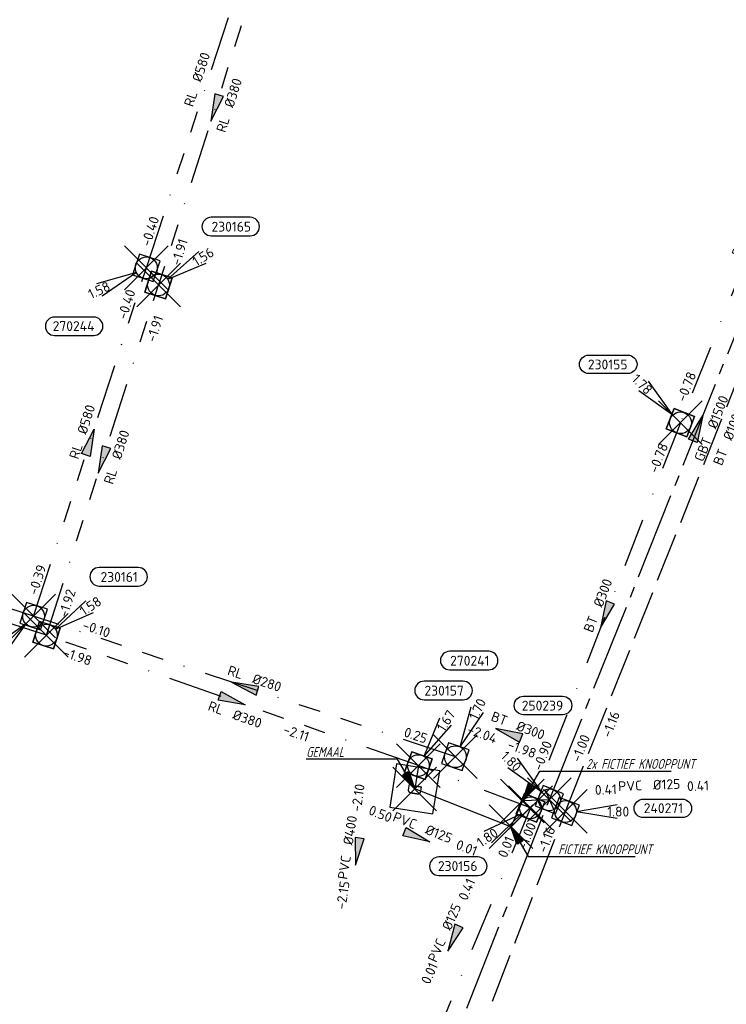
# Model space of a CAD drawing. Header units: metres. Extents: x 153343 to 157271, y 461673 to 467005.
# Tile 31 of 191: x 153467 to 153564, y 464058 to 464193. Entities that reach past the tile are written whole.
import ezdxf
from ezdxf.enums import TextEntityAlignment as Align
from ezdxf.lldxf.tags import DXFTag

# ---------------------------------------------------------------- set-up
doc = ezdxf.new("R2010")
doc.units = ezdxf.units.M
doc.header["$LTSCALE"] = 0.75
doc.header["$PDMODE"] = 3
doc.header["$PDSIZE"] = 3
for name, pattern in [('RI-GWA_BETON', [22, 16, -2, 2, -2]), ('RI-HWA_BETON', [11.4, 9, -2.4]), ('RI-RELINEN', [38, 10, -4, 0, -4, 4, -4, 4, -4, 0, -4]), ('RI-VWA_BETON', [19, 9, -5, 0, -5]), ('RI-VWA_PVC', [11, 5, -3, 0, -3])]:
    doc.linetypes.add(name, pattern=pattern)
doc.layers.get('0').update_dxf_attribs({"lineweight": 25})
doc.layers.get('defpoints').update_dxf_attribs({"lineweight": 25})
for name, color, linetype in [('B-OI-RI-AANPIJLING', 1, 'Continuous'), ('B-OI-RI-GWA_RIOOLPUT_INSPECTIEPUT-S @ 0.75', 11, 'Continuous'), ('B-OI-RI-GWA_TRANSPORTLEIDING_GEWAPEND BETON_1500-G', 11, 'RI-GWA_BETON'), ('B-OI-RI-HWA_PUTNUMMER-S @ 0.75', 151, 'Continuous'), ('B-OI-RI-HWA_TRANSPORTLEIDING_B+RELINED_280-G', 151, 'RI-RELINEN'), ('B-OI-RI-HWA_TRANSPORTLEIDING_B+RELINED_580-G', 151, 'RI-RELINEN'), ('B-OI-RI-HWA_TRANSPORTLEIDING_BETON_1000-G', 151, 'RI-HWA_BETON'), ('B-OI-RI-PERSLEIDING_TRANSPORTLEIDING_PVC_125-G', 210, 'RI-PERS'), ('B-OI-RI-VWA_PUTNUMMER-S @ 0.75', 33, 'Continuous'), ('B-OI-RI-VWA_TRANSPORTLEIDING_B+RELINED_280-G', 33, 'RI-RELINEN'), ('B-OI-RI-VWA_TRANSPORTLEIDING_B+RELINED_380-G', 33, 'RI-RELINEN'), ('B-OI-RI-VWA_TRANSPORTLEIDING_BETON_300-G', 33, 'RI-VWA_BETON'), ('B-OI-RI-VWA_TRANSPORTLEIDING_PVC_400-G', 33, 'RI-VWA_PVC'), ('fictief knooppunt', 7, 'Continuous'), ('gemaal', 7, 'Continuous')]:
    doc.layers.add(name, color=color, linetype=linetype)
for name, color, linetype, lineweight in [('B-OI-RI-GWA_PUTNUMMER-S @ 0.75', 11, 'Continuous', 25), ('B-OI-RI-GWA_STROOMRICHTING-S @ 0.75', 11, 'Continuous', 25), ('B-OI-RI-HWA_RIOOLPUT_INSPECTIEPUT-S', 151, 'Continuous', 25), ('B-OI-RI-HWA_STROOMRICHTING-S @ 0.75', 151, 'Continuous', 25), ('B-OI-RI-PERSLEIDING_GEMAAL-S @ 0.75', 210, 'Continuous', 25), ('B-OI-RI-VWA_RIOOLPUT_INSPECTIEPUT_BETON-S', 33, 'Continuous', 25), ('B-OI-RI-VWA_STROOMRICHTING-S @ 0.75', 33, 'Continuous', 25), ('N-OI-RI-BIJZONDERDERHEDEN-T18', 134, 'Continuous', 18)]:
    doc.layers.add(name, color=color, linetype=linetype, lineweight=lineweight)
doc.layers.add('inspectieput', color=7, linetype='Continuous', plot=False)
doc.styles.add('NLCS-ISO', font='isocpeur.ttf')
doc.styles.add('NLCS-ISO-M750-T18_CURSIEF', font='NLCS-ISO.ttf', dxfattribs={"oblique": 15, "height": 1.35})
doc.styles.get("Standard").update_dxf_attribs({"font": 'txt.shx'})
tags = doc.linetypes.add('RI-PERS', pattern='A,7,-2,["P",Standard,S=1.8,R=0,X=-0.5,Y=-0.9],-2,7,-2,[102,NLCS.SHX,S=1,R=180,X=0,Y=0],-2', length=22).pattern_tags.tags
tags[6] = DXFTag(74, 10)

# ---------------------------------------------------------------- blocks, each defined once
blk = doc.blocks.new('*U2187')
at = {"ltscale": 0.1, "style": 'NLCS-ISO'}
for tag, p in [('BOBL', (-24.99, 0)), ('MAT', (-1, 0.5))]:
    blk.add_attdef(tag, text='', height=1.8, dxfattribs=at).set_placement(p, align=Align.BOTTOM_RIGHT)
for tag, p in [('DIA', (1, 0.5)), ('BOBR', (24.05, -0.01))]:
    blk.add_attdef(tag, text='', height=1.8, dxfattribs=at).set_placement(p, align=Align.BOTTOM_LEFT)
at = {"layer": 'defpoints', "ltscale": 0.1, "style": 'NLCS-ISO', "flags": 1}
blk.add_attdef('JVA', text='', height=1.8, dxfattribs=at).set_placement((0, -1), align=Align.TOP_CENTER)
blk = doc.blocks.new('*U2178')
at = {"ltscale": 0.1}
blk.add_hatch(color=256, dxfattribs=at).paths.add_polyline_path([(2.5, 0), (-2.5, -0.83), (-2.5, 0.83)])
at = {"ltscale": 0.1, "flags": 128}
blk.add_lwpolyline([(2.5, 0), (-2.5, -0.83), (-2.5, 0.83)], close=True, dxfattribs=at)
at = {"ltscale": 0.1, "style": 'NLCS-ISO'}
for tag, p in [('BOBL', (-24.19, 0)), ('MAT', (-1, 0.5))]:
    blk.add_attdef(tag, text='', height=1.8, dxfattribs=at).set_placement(p, align=Align.BOTTOM_RIGHT)
for tag, p in [('DIA', (1, 0.5)), ('BOBR', (23.25, -0.01))]:
    blk.add_attdef(tag, text='', height=1.8, dxfattribs=at).set_placement(p, align=Align.BOTTOM_LEFT)
at = {"layer": 'defpoints', "ltscale": 0.1, "style": 'NLCS-ISO', "flags": 1}
blk.add_attdef('JVA', text='', height=1.8, dxfattribs=at).set_placement((0, -1), align=Align.TOP_CENTER)
blk = doc.blocks.new('*U2180')
at = {"ltscale": 0.1}
blk.add_hatch(color=256, dxfattribs=at).paths.add_polyline_path([(-2.5, 0), (2.5, -0.83), (2.5, 0.83)])
at = {"ltscale": 0.1, "flags": 128}
blk.add_lwpolyline([(-2.5, 0), (2.5, -0.83), (2.5, 0.83)], close=True, dxfattribs=at)
at = {"ltscale": 0.1, "style": 'NLCS-ISO'}
for tag, p in [('BOBL', (-26.49, 0)), ('MAT', (-1, 0.5))]:
    blk.add_attdef(tag, text='', height=1.8, dxfattribs=at).set_placement(p, align=Align.BOTTOM_RIGHT)
for tag, p in [('DIA', (1, 0.5)), ('BOBR', (30.43, -0.01))]:
    blk.add_attdef(tag, text='', height=1.8, dxfattribs=at).set_placement(p, align=Align.BOTTOM_LEFT)
at = {"layer": 'defpoints', "ltscale": 0.1, "style": 'NLCS-ISO', "flags": 1}
blk.add_attdef('JVA', text='', height=1.8, dxfattribs=at).set_placement((0, -1), align=Align.TOP_CENTER)
blk = doc.blocks.new('*U2173')
at = {"ltscale": 0.1}
blk.add_hatch(color=256, dxfattribs=at).paths.add_polyline_path([(2.5, 0), (-2.5, -0.83), (-2.5, 0.83)])
at = {"ltscale": 0.1, "flags": 128}
blk.add_lwpolyline([(2.5, 0), (-2.5, -0.83), (-2.5, 0.83)], close=True, dxfattribs=at)
at = {"ltscale": 0.1, "style": 'NLCS-ISO'}
for tag, p in [('BOBL', (-66.19, 0)), ('MAT', (-1, 0.5))]:
    blk.add_attdef(tag, text='', height=1.8, dxfattribs=at).set_placement(p, align=Align.BOTTOM_RIGHT)
for tag, p in [('DIA', (1, 0.5)), ('BOBR', (65.24, -0.04))]:
    blk.add_attdef(tag, text='', height=1.8, dxfattribs=at).set_placement(p, align=Align.BOTTOM_LEFT)
at = {"layer": 'defpoints', "ltscale": 0.1, "style": 'NLCS-ISO', "flags": 1}
blk.add_attdef('JVA', text='', height=1.8, dxfattribs=at).set_placement((0, -1), align=Align.TOP_CENTER)
blk = doc.blocks.new('*U2174')
at = {"ltscale": 0.1}
blk.add_hatch(color=256, dxfattribs=at).paths.add_polyline_path([(2.5, 0), (-2.5, -0.83), (-2.5, 0.83)])
at = {"ltscale": 0.1, "flags": 128}
blk.add_lwpolyline([(2.5, 0), (-2.5, -0.83), (-2.5, 0.83)], close=True, dxfattribs=at)
at = {"ltscale": 0.1, "style": 'NLCS-ISO'}
for tag, p in [('BOBL', (-59.85, -3.24)), ('MAT', (-1, -3.74))]:
    blk.add_attdef(tag, text='', height=1.8, dxfattribs=at).set_placement(p, align=Align.BOTTOM_RIGHT)
for tag, p in [('DIA', (1, -3.74)), ('BOBR', (56.12, -3.21))]:
    blk.add_attdef(tag, text='', height=1.8, dxfattribs=at).set_placement(p, align=Align.BOTTOM_LEFT)
at = {"layer": 'defpoints', "ltscale": 0.1, "style": 'NLCS-ISO', "flags": 1}
blk.add_attdef('JVA', text='', height=1.8, dxfattribs=at).set_placement((0, -1), align=Align.TOP_CENTER)
blk = doc.blocks.new('*U2154')
at = {"ltscale": 0.1, "style": 'NLCS-ISO'}
for tag, p in [('BOBL', (-60.58, 0)), ('MAT', (-1, 0.5))]:
    blk.add_attdef(tag, text='', height=1.8, dxfattribs=at).set_placement(p, align=Align.BOTTOM_RIGHT)
for tag, p in [('DIA', (1, 0.5)), ('BOBR', (61.42, -0.03))]:
    blk.add_attdef(tag, text='', height=1.8, dxfattribs=at).set_placement(p, align=Align.BOTTOM_LEFT)
at = {"layer": 'defpoints', "ltscale": 0.1, "style": 'NLCS-ISO', "flags": 1}
blk.add_attdef('JVA', text='', height=1.8, dxfattribs=at).set_placement((0, -1), align=Align.TOP_CENTER)
blk = doc.blocks.new('*U2145')
at = {"ltscale": 0.1, "style": 'NLCS-ISO'}
for tag, p in [('BOBL', (-52.93, -3.24)), ('MAT', (-1, -3.74))]:
    blk.add_attdef(tag, text='', height=1.8, dxfattribs=at).set_placement(p, align=Align.BOTTOM_RIGHT)
for tag, p in [('DIA', (1, -3.74)), ('BOBR', (57.17, -3.21))]:
    blk.add_attdef(tag, text='', height=1.8, dxfattribs=at).set_placement(p, align=Align.BOTTOM_LEFT)
at = {"layer": 'defpoints', "ltscale": 0.1, "style": 'NLCS-ISO', "flags": 1}
blk.add_attdef('JVA', text='', height=1.8, dxfattribs=at).set_placement((0, -1), align=Align.TOP_CENTER)
blk = doc.blocks.new('*U2140')
at = {"ltscale": 0.1}
blk.add_hatch(color=256, dxfattribs=at).paths.add_polyline_path([(-2.5, 0), (2.5, -0.83), (2.5, 0.83)])
at = {"ltscale": 0.1, "flags": 128}
blk.add_lwpolyline([(-2.5, 0), (2.5, -0.83), (2.5, 0.83)], close=True, dxfattribs=at)
at = {"ltscale": 0.1, "style": 'NLCS-ISO'}
for tag, p in [('BOBL', (-24.63, -3.24)), ('MAT', (-1, -3.74))]:
    blk.add_attdef(tag, text='', height=1.8, dxfattribs=at).set_placement(p, align=Align.BOTTOM_RIGHT)
for tag, p in [('DIA', (1, -3.74)), ('BOBR', (23.68, -3.23))]:
    blk.add_attdef(tag, text='', height=1.8, dxfattribs=at).set_placement(p, align=Align.BOTTOM_LEFT)
at = {"layer": 'defpoints', "ltscale": 0.1, "style": 'NLCS-ISO', "flags": 1}
blk.add_attdef('JVA', text='', height=1.8, dxfattribs=at).set_placement((0, -1), align=Align.TOP_CENTER)
blk = doc.blocks.new('*U2141')
at = {"ltscale": 0.1}
blk.add_hatch(color=256, dxfattribs=at).paths.add_polyline_path([(-2.5, 0), (2.5, -0.83), (2.5, 0.83)])
at = {"ltscale": 0.1, "flags": 128}
blk.add_lwpolyline([(-2.5, 0), (2.5, -0.83), (2.5, 0.83)], close=True, dxfattribs=at)
at = {"ltscale": 0.1, "style": 'NLCS-ISO'}
for tag, p in [('BOBL', (-24.35, -3.24)), ('MAT', (-1, -3.74))]:
    blk.add_attdef(tag, text='', height=1.8, dxfattribs=at).set_placement(p, align=Align.BOTTOM_RIGHT)
for tag, p in [('DIA', (1, -3.74)), ('BOBR', (23.4, -3.23))]:
    blk.add_attdef(tag, text='', height=1.8, dxfattribs=at).set_placement(p, align=Align.BOTTOM_LEFT)
at = {"layer": 'defpoints', "ltscale": 0.1, "style": 'NLCS-ISO', "flags": 1}
blk.add_attdef('JVA', text='', height=1.8, dxfattribs=at).set_placement((0, -1), align=Align.TOP_CENTER)
blk = doc.blocks.new('*U2139')
at = {"ltscale": 0.1}
blk.add_hatch(color=256, dxfattribs=at).paths.add_polyline_path([(2.5, 0), (-2.5, -0.83), (-2.5, 0.83)])
at = {"ltscale": 0.1, "flags": 128}
blk.add_lwpolyline([(2.5, 0), (-2.5, -0.83), (-2.5, 0.83)], close=True, dxfattribs=at)
at = {"ltscale": 0.1, "style": 'NLCS-ISO'}
for tag, p in [('BOBL', (-26.76, -3.24)), ('MAT', (-1, -3.74))]:
    blk.add_attdef(tag, text='', height=1.8, dxfattribs=at).set_placement(p, align=Align.BOTTOM_RIGHT)
for tag, p in [('DIA', (1, -3.74)), ('BOBR', (10.63, -3.22))]:
    blk.add_attdef(tag, text='', height=1.8, dxfattribs=at).set_placement(p, align=Align.BOTTOM_LEFT)
at = {"layer": 'defpoints', "ltscale": 0.1, "style": 'NLCS-ISO', "flags": 1}
blk.add_attdef('JVA', text='', height=1.8, dxfattribs=at).set_placement((0, -1), align=Align.TOP_CENTER)
blk = doc.blocks.new('*U80')
at = {"ltscale": 0.1}
blk.add_hatch(color=256, dxfattribs=at).paths.add_polyline_path([(-2.5, 0), (2.5, -0.83), (2.5, 0.83)])
at = {"ltscale": 0.1, "flags": 128}
blk.add_lwpolyline([(-2.5, 0), (2.5, -0.83), (2.5, 0.83)], close=True, dxfattribs=at)
at = {"ltscale": 0.1, "style": 'NLCS-ISO'}
for tag, p in [('BOBL', (-5.66, 0)), ('MAT', (-1, 0.5))]:
    blk.add_attdef(tag, text='', height=1.8, dxfattribs=at).set_placement(p, align=Align.BOTTOM_RIGHT)
for tag, p in [('DIA', (1, 0.5)), ('BOBR', (7.22, 0))]:
    blk.add_attdef(tag, text='', height=1.8, dxfattribs=at).set_placement(p, align=Align.BOTTOM_LEFT)
at = {"layer": 'defpoints', "ltscale": 0.1, "style": 'NLCS-ISO', "flags": 1}
blk.add_attdef('JVA', text='', height=1.8, dxfattribs=at).set_placement((0, -1), align=Align.TOP_CENTER)
blk = doc.blocks.new('*U2136')
at = {"ltscale": 0.1}
blk.add_hatch(color=256, dxfattribs=at).paths.add_polyline_path([(2.5, 0), (-2.5, -0.83), (-2.5, 0.83)])
at = {"ltscale": 0.1, "flags": 128}
blk.add_lwpolyline([(2.5, 0), (-2.5, -0.83), (-2.5, 0.83)], close=True, dxfattribs=at)
at = {"ltscale": 0.1, "style": 'NLCS-ISO'}
for tag, p in [('BOBL', (-38.76, 0)), ('MAT', (-1, 0.5))]:
    blk.add_attdef(tag, text='', height=1.8, dxfattribs=at).set_placement(p, align=Align.BOTTOM_RIGHT)
for tag, p in [('DIA', (1, 0.5)), ('BOBR', (37.81, -0.02))]:
    blk.add_attdef(tag, text='', height=1.8, dxfattribs=at).set_placement(p, align=Align.BOTTOM_LEFT)
at = {"layer": 'defpoints', "ltscale": 0.1, "style": 'NLCS-ISO', "flags": 1}
blk.add_attdef('JVA', text='', height=1.8, dxfattribs=at).set_placement((0, -1), align=Align.TOP_CENTER)
blk = doc.blocks.new('*U2130')
at = {"ltscale": 0.1}
blk.add_hatch(color=256, dxfattribs=at).paths.add_polyline_path([(-2.5, 0), (2.5, -0.83), (2.5, 0.83)])
at = {"ltscale": 0.1, "flags": 128}
blk.add_lwpolyline([(-2.5, 0), (2.5, -0.83), (2.5, 0.83)], close=True, dxfattribs=at)
at = {"ltscale": 0.1, "style": 'NLCS-ISO'}
for tag, p in [('MAT', (-1, 0.5)), ('BOBL', (-1.63, -3.24))]:
    blk.add_attdef(tag, text='', height=1.8, dxfattribs=at).set_placement(p, align=Align.BOTTOM_RIGHT)
for tag, p in [('DIA', (1, 0.5)), ('BOBR', (0.69, -3.24))]:
    blk.add_attdef(tag, text='', height=1.8, dxfattribs=at).set_placement(p, align=Align.BOTTOM_LEFT)
at = {"layer": 'defpoints', "ltscale": 0.1, "style": 'NLCS-ISO', "flags": 1}
blk.add_attdef('JVA', text='', height=1.8, dxfattribs=at).set_placement((0, -1), align=Align.TOP_CENTER)
blk = doc.blocks.new('*U2131')
at = {"ltscale": 0.1}
blk.add_hatch(color=256, dxfattribs=at).paths.add_polyline_path([(-2.5, 0), (2.5, -0.83), (2.5, 0.83)])
at = {"ltscale": 0.1, "flags": 128}
blk.add_lwpolyline([(-2.5, 0), (2.5, -0.83), (2.5, 0.83)], close=True, dxfattribs=at)
at = {"ltscale": 0.1, "style": 'NLCS-ISO'}
for tag, p in [('BOBL', (-25.38, 0)), ('MAT', (-1, 0.5))]:
    blk.add_attdef(tag, text='', height=1.8, dxfattribs=at).set_placement(p, align=Align.BOTTOM_RIGHT)
for tag, p in [('DIA', (1, 0.5)), ('BOBR', (27.56, -0.01))]:
    blk.add_attdef(tag, text='', height=1.8, dxfattribs=at).set_placement(p, align=Align.BOTTOM_LEFT)
at = {"layer": 'defpoints', "ltscale": 0.1, "style": 'NLCS-ISO', "flags": 1}
blk.add_attdef('JVA', text='', height=1.8, dxfattribs=at).set_placement((0, -1), align=Align.TOP_CENTER)
blk = doc.blocks.new('*U2134')
at = {"ltscale": 0.1}
blk.add_hatch(color=256, dxfattribs=at).paths.add_polyline_path([(-2.5, 0), (2.5, -0.83), (2.5, 0.83)])
at = {"ltscale": 0.1, "flags": 128}
blk.add_lwpolyline([(-2.5, 0), (2.5, -0.83), (2.5, 0.83)], close=True, dxfattribs=at)
at = {"ltscale": 0.1, "style": 'NLCS-ISO'}
for tag, p in [('BOBL', (-26.77, 0)), ('MAT', (-1, 0.5))]:
    blk.add_attdef(tag, text='', height=1.8, dxfattribs=at).set_placement(p, align=Align.BOTTOM_RIGHT)
for tag, p in [('DIA', (1, 0.5)), ('BOBR', (20, -0.01))]:
    blk.add_attdef(tag, text='', height=1.8, dxfattribs=at).set_placement(p, align=Align.BOTTOM_LEFT)
at = {"layer": 'defpoints', "ltscale": 0.1, "style": 'NLCS-ISO', "flags": 1}
blk.add_attdef('JVA', text='', height=1.8, dxfattribs=at).set_placement((0, -1), align=Align.TOP_CENTER)
blk = doc.blocks.new('*U66')
at = {"ltscale": 0.1}
blk.add_hatch(color=256, dxfattribs=at).paths.add_polyline_path([(2.5, 0), (-2.5, -0.83), (-2.5, 0.83)])
at = {"ltscale": 0.1, "flags": 128}
blk.add_lwpolyline([(2.5, 0), (-2.5, -0.83), (-2.5, 0.83)], close=True, dxfattribs=at)
at = {"ltscale": 0.1, "style": 'NLCS-ISO'}
for tag, p in [('BOBL', (-5.66, 0)), ('MAT', (-1, 0.5))]:
    blk.add_attdef(tag, text='', height=1.8, dxfattribs=at).set_placement(p, align=Align.BOTTOM_RIGHT)
for tag, p in [('DIA', (1, 0.5)), ('BOBR', (7.22, 0))]:
    blk.add_attdef(tag, text='', height=1.8, dxfattribs=at).set_placement(p, align=Align.BOTTOM_LEFT)
at = {"layer": 'defpoints', "ltscale": 0.1, "style": 'NLCS-ISO', "flags": 1}
blk.add_attdef('JVA', text='', height=1.8, dxfattribs=at).set_placement((0, -1), align=Align.TOP_CENTER)
blk = doc.blocks.new('*U35')
at = {"ltscale": 0.1, "style": 'NLCS-ISO'}
for tag, p in [('BOBL', (-5.66, 0)), ('MAT', (-1, 0.5))]:
    blk.add_attdef(tag, text='', height=1.8, dxfattribs=at).set_placement(p, align=Align.BOTTOM_RIGHT)
for tag, p in [('DIA', (1, 0.5)), ('BOBR', (7.22, 0))]:
    blk.add_attdef(tag, text='', height=1.8, dxfattribs=at).set_placement(p, align=Align.BOTTOM_LEFT)
at = {"layer": 'defpoints', "ltscale": 0.1, "style": 'NLCS-ISO', "flags": 1}
blk.add_attdef('JVA', text='', height=1.8, dxfattribs=at).set_placement((0, -1), align=Align.TOP_CENTER)
blk = doc.blocks.new('B-SRI-PUT_HWA-SO')
at = {"lineweight": -3, "flags": 128}
blk.add_lwpolyline([(-2, -2), (2, -2), (2, 2), (-2, 2)], close=True, dxfattribs=at)
at = {"lineweight": -3}
blk.add_circle((0, 0), 2, dxfattribs=at)
blk = doc.blocks.new('*U1173')
for q in [(-9.13, -2.9), (-8.07, -5.16)]:
    blk.add_line((-1.81, -0.85), q)
blk.add_lwpolyline([(-16.81, -12.39), (-9.65, -12.39, 1), (-9.65, -9.01), (-16.81, -9.01, 1)], format="xyb", close=True)
at = {"ltscale": 0.1, "style": 'NLCS-ISO'}
blk.add_attdef('PUTHGT', text='', height=1.8, rotation=25.0916, dxfattribs=at).set_placement((-10.83, -5.1), align=Align.MIDDLE_LEFT)
blk.add_attdef('PUTNR', text='', height=1.8, dxfattribs=at).set_placement((-13.33, -8.87), align=Align.MIDDLE_CENTER)
blk = doc.blocks.new('*U241')
for q in [(-7.6, -5.83), (-5.83, -7.6)]:
    blk.add_line((-1.41, -1.41), q)
blk.add_lwpolyline([(-16.81, -12.39), (-9.65, -12.39, 1), (-9.65, -9.01), (-16.81, -9.01, 1)], format="xyb", close=True)
at = {"ltscale": 0.1, "style": 'NLCS-ISO'}
blk.add_attdef('PUTHGT', text='', height=1.8, rotation=45, dxfattribs=at).set_placement((-8.44, -8.48), align=Align.MIDDLE_LEFT)
blk.add_attdef('PUTNR', text='', height=1.8, dxfattribs=at).set_placement((-13.33, -8.87), align=Align.MIDDLE_CENTER)
blk = doc.blocks.new('*U1164')
for q in [(2.9, 9.13), (5.16, 8.07)]:
    blk.add_line((0.85, 1.81), q)
blk.add_lwpolyline([(6.11, 19.31), (-1.04, 19.31, 1), (-1.04, 15.92), (6.11, 15.92, 1)], format="xyb", close=True)
at = {"ltscale": 0.1, "style": 'NLCS-ISO'}
blk.add_attdef('PUTNR', text='', height=1.8, dxfattribs=at).set_placement((2.64, 17.58), align=Align.MIDDLE_CENTER)
blk.add_attdef('PUTHGT', text='', height=1.8, rotation=64.917, dxfattribs=at).set_placement((3.22, 6.94), align=Align.MIDDLE_LEFT)
blk = doc.blocks.new('B-SRI-PUT_GWA-SO')
blk.add_line((-1.41, -1.41), (1.41, 1.41))
at = {"lineweight": -3, "flags": 128}
blk.add_lwpolyline([(2, -2), (2, 2), (-2, 2), (-2, -2)], close=True, dxfattribs=at)
at = {"lineweight": -3}
blk.add_circle((0, 0), 2, dxfattribs=at)
blk = doc.blocks.new('*U1182')
for q in [(-5.83, 7.6), (-7.6, 5.83)]:
    blk.add_line((-1.41, 1.41), q)
blk.add_lwpolyline([(-4.75, 18.97), (2.41, 18.97, -1), (2.41, 15.59), (-4.75, 15.59, -1)], format="xyb", close=True)
at = {"ltscale": 0.1, "style": 'NLCS-ISO'}
blk.add_attdef('PUTNR', text='', height=1.8, dxfattribs=at).set_placement((-1.27, 17.25), align=Align.MIDDLE_CENTER)
blk.add_attdef('PUTHGT', text='', height=1.8, rotation=315, dxfattribs=at).set_placement((-8.44, 8.48), align=Align.MIDDLE_LEFT)
blk = doc.blocks.new('*U1167')
for q in [(9.5, 1.25), (9.5, -1.25)]:
    blk.add_line((2, 0), q)
blk.add_lwpolyline([(21.42, -1.13), (14.27, -1.13, -1), (14.27, 2.26), (21.42, 2.26, -1)], format="xyb", close=True)
at = {"ltscale": 0.1, "style": 'NLCS-ISO'}
blk.add_attdef('PUTNR', text='', height=1.8, dxfattribs=at).set_placement((17.95, 2.4), align=Align.MIDDLE_CENTER)
blk.add_attdef('PUTHGT', text='', height=1.8, dxfattribs=at).set_placement((7.65, -0.03), align=Align.MIDDLE_LEFT)
blk = doc.blocks.new('*U1156')
for q in [(7.37, 6.12), (8.71, 4)]:
    blk.add_line((1.69, 1.07), q)
blk.add_lwpolyline([(16.81, 12.39), (9.65, 12.39, 1), (9.65, 9.01), (16.81, 9.01, 1)], format="xyb", close=True)
at = {"ltscale": 0.1, "style": 'NLCS-ISO'}
blk.add_attdef('PUTNR', text='', height=1.8, dxfattribs=at).set_placement((13.33, 10.67), align=Align.MIDDLE_CENTER)
blk.add_attdef('PUTHGT', text='', height=1.8, rotation=32.1823, dxfattribs=at).set_placement((6.46, 4.1), align=Align.MIDDLE_LEFT)
blk = doc.blocks.new('*U1127')
for q in [(7.25, 6.27), (8.62, 4.18)]:
    blk.add_line((1.67, 1.1), q)
blk.add_lwpolyline([(16.81, 12.39), (9.65, 12.39, 1), (9.65, 9.01), (16.81, 9.01, 1)], format="xyb", close=True)
at = {"ltscale": 0.1, "style": 'NLCS-ISO'}
blk.add_attdef('PUTNR', text='', height=1.8, dxfattribs=at).set_placement((13.33, 10.67), align=Align.MIDDLE_CENTER)
blk.add_attdef('PUTHGT', text='', height=1.8, rotation=33.378, dxfattribs=at).set_placement((6.37, 4.23), align=Align.MIDDLE_LEFT)
blk = doc.blocks.new('*U1128')
for q in [(3.95, 8.73), (6.08, 7.41)]:
    blk.add_line((1.06, 1.7), q)
blk.add_lwpolyline([(8.19, 15.45), (1.03, 15.45, 1), (1.03, 12.06), (8.19, 12.06, 1)], format="xyb", close=True)
at = {"ltscale": 0.1, "style": 'NLCS-ISO'}
blk.add_attdef('PUTNR', text='', height=1.8, dxfattribs=at).set_placement((4.71, 13.72), align=Align.MIDDLE_CENTER)
blk.add_attdef('PUTHGT', text='', height=1.8, rotation=58.1401, dxfattribs=at).set_placement((4.01, 6.51), align=Align.MIDDLE_LEFT)
blk = doc.blocks.new('*U1157')
for q in [(-8.55, -4.33), (-7.14, -6.4)]:
    blk.add_line((-1.65, -1.13), q)
blk.add_lwpolyline([(-16.81, -12.39), (-9.65, -12.39, 1), (-9.65, -9.01), (-16.81, -9.01, 1)], format="xyb", close=True)
at = {"ltscale": 0.1, "style": 'NLCS-ISO'}
blk.add_attdef('PUTHGT', text='', height=1.8, rotation=34.3737, dxfattribs=at).set_placement((-9.86, -6.78), align=Align.MIDDLE_LEFT)
blk.add_attdef('PUTNR', text='', height=1.8, dxfattribs=at).set_placement((-13.33, -8.87), align=Align.MIDDLE_CENTER)
blk = doc.blocks.new('*U260')
for q in [(-5.83, 7.6), (-7.6, 5.83)]:
    blk.add_line((-1.41, 1.41), q)
blk.add_lwpolyline([(-16.81, 12.39), (-9.65, 12.39, -1), (-9.65, 9.01), (-16.81, 9.01, -1)], format="xyb", close=True)
at = {"ltscale": 0.1, "style": 'NLCS-ISO'}
blk.add_attdef('PUTNR', text='', height=1.8, dxfattribs=at).set_placement((-13.33, 10.67), align=Align.MIDDLE_CENTER)
blk.add_attdef('PUTHGT', text='', height=1.8, rotation=315, dxfattribs=at).set_placement((-8.44, 8.48), align=Align.MIDDLE_LEFT)
blk = doc.blocks.new('SRI-GEMAAL-SO')
at = {"lineweight": -3, "flags": 128}
blk.add_lwpolyline([(-4, -4), (4, -4), (4, 4), (-4, 4)], close=True, dxfattribs=at)
at = {"ltscale": 0.1, "style": 'NLCS-ISO'}
blk.add_text('G', height=2.5, dxfattribs=at).set_placement((-0.17, -0.01), align=Align.MIDDLE_CENTER)
blk = doc.blocks.new('B-SRI-PUT_VWA-SO')
at = {"flags": 128}
blk.add_lwpolyline([(-2, 2), (2, 2), (2, -2), (-2, -2)], close=True, dxfattribs=at)
at = {"lineweight": -3, "flags": 128}
blk.add_lwpolyline([(2, -2), (2, 2), (-2, 2), (-2, -2)], close=True, dxfattribs=at)
at = {"lineweight": -3}
blk.add_circle((0, 0), 2, dxfattribs=at)

msp = doc.modelspace()

# ---------------------------------------------------------------- linework, layer by layer
at = {"layer": 'B-OI-RI-AANPIJLING', "transparency": 33554610, "flags": 128}
for points in [[(153521, 464087.6), (153519.3, 464089.5), (153520.18, 464090.01), (153521, 464087.6), (153520.03, 464089.93), (153519.88, 464089.84), (153521, 464087.6), (153519.59, 464089.67), (153519.44, 464089.58), (153521, 464087.6), (153518.61, 464091.68), (153506.09, 464091.68)], [(153535.78, 464085.95), (153537.48, 464087.85), (153536.6, 464088.36), (153535.78, 464085.95), (153536.75, 464088.28), (153536.9, 464088.19), (153535.78, 464085.95), (153537.19, 464088.02), (153537.34, 464087.93), (153535.78, 464085.95), (153538.17, 464090.03), (153556.22, 464090.03)], [(153534.2, 464082.4), (153535.9, 464080.5), (153535.02, 464079.99), (153534.2, 464082.4), (153535.17, 464080.07), (153535.32, 464080.16), (153534.2, 464082.4), (153535.61, 464080.33), (153535.76, 464080.42), (153534.2, 464082.4), (153536.59, 464078.32), (153551.3, 464078.32)]]:
    msp.add_lwpolyline(points, dxfattribs=at)
at = {"layer": 'B-OI-RI-GWA_TRANSPORTLEIDING_GEWAPEND BETON_1500-G', "transparency": 33554610}
for p, q in [((153539.5, 464086.1), (153580.3, 464188.2)), ((153497.7, 463980.8), (153539.5, 464086.1))]:
    msp.add_line(p, q, dxfattribs=at)
at = {"layer": 'B-OI-RI-HWA_TRANSPORTLEIDING_B+RELINED_280-G', "transparency": 33554610}
msp.add_line((153526.58, 464092.02), (153468.64, 464111.33), dxfattribs=at)
at = {"layer": 'B-OI-RI-HWA_TRANSPORTLEIDING_B+RELINED_580-G', "transparency": 33554610}
for p, q in [((153484.13, 464159.18), (153500.19, 464208.11)), ((153468.64, 464111.33), (153484.13, 464159.18)), ((153468.64, 464111.33), (153413.92, 464128.94))]:
    msp.add_line(p, q, dxfattribs=at)
at = {"layer": 'B-OI-RI-HWA_TRANSPORTLEIDING_BETON_1000-G', "transparency": 33554610}
for p, q in [((153541.7, 464084.5), (153582.4, 464186.6)), ((153504.1, 463986.6), (153541.7, 464084.5))]:
    msp.add_line(p, q, dxfattribs=at)
at = {"layer": 'B-OI-RI-PERSLEIDING_TRANSPORTLEIDING_PVC_125-G', "transparency": 33554610}
for p, q in [((153534.2, 464082.4), (153521, 464087.6)), ((153535.78, 464085.95), (153534.2, 464082.4)), ((153539.5, 464086.1), (153535.78, 464085.95))]:
    msp.add_line(p, q, dxfattribs=at)
at = {"layer": 'B-OI-RI-VWA_TRANSPORTLEIDING_B+RELINED_280-G', "transparency": 33554610}
msp.add_line((153470.4, 464108.71), (153417.5, 464125.71), dxfattribs=at)
at = {"layer": 'B-OI-RI-VWA_TRANSPORTLEIDING_B+RELINED_380-G', "transparency": 33554610}
for p, q in [((153501.31, 464205.36), (153485.8, 464156.83)), ((153470.4, 464108.71), (153485.8, 464156.83)), ((153521.5, 464090.8), (153470.4, 464108.71))]:
    msp.add_line(p, q, dxfattribs=at)
at = {"layer": 'B-OI-RI-VWA_TRANSPORTLEIDING_BETON_300-G', "transparency": 33554610}
for p, q in [((153577.6, 464188.2), (153557.5, 464137.9)), ((153557.5, 464137.9), (153536.9, 464085)), ((153536.9, 464085), (153521.5, 464090.8)), ((153536.9, 464085), (153509.4, 464018.3))]:
    msp.add_line(p, q, dxfattribs=at)
at = {"layer": 'B-OI-RI-VWA_TRANSPORTLEIDING_PVC_400-G', "transparency": 33554610}
msp.add_line((153521.5, 464090.8), (153521, 464087.6), dxfattribs=at)
at = {"layer": 'fictief knooppunt', "color": 0, "transparency": 33554610}
for p in [(153539.5, 464086.1), (153535.78, 464085.95), (153534.2, 464082.4)]:
    msp.add_point(p, dxfattribs=at)
at = {"layer": 'gemaal', "color": 0, "transparency": 33554610}
msp.add_point((153521, 464087.6), dxfattribs=at)
at = {"layer": 'inspectieput', "color": 0, "transparency": 33554610}
for p in [(153484.13, 464159.18), (153485.8, 464156.83), (153557.5, 464137.9), (153468.64, 464111.33), (153470.4, 464108.71), (153526.58, 464092.02), (153521.5, 464090.8), (153539.5, 464086.1), (153536.9, 464085), (153541.7, 464084.5)]:
    msp.add_point(p, dxfattribs=at)

# ---------------------------------------------------------------- block references
at = {"layer": 'B-OI-RI-GWA_PUTNUMMER-S @ 0.75', "color": 0, "transparency": 33554610, "xscale": 0.75, "yscale": 0.75, "zscale": 0.75}
msp.add_blockref('*U1182', (153539.5, 464086.1), dxfattribs=at).add_auto_attribs({'PUTNR': '250239', 'PUTHGT': '1.80'})
at = {"layer": 'B-OI-RI-GWA_RIOOLPUT_INSPECTIEPUT-S @ 0.75', "color": 0, "transparency": 33554610, "xscale": 0.75, "yscale": 0.75, "zscale": 0.75, "rotation": 248.3488495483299}
msp.add_blockref('B-SRI-PUT_GWA-SO', (153539.5, 464086.1), dxfattribs=at)
at = {"layer": 'B-OI-RI-GWA_STROOMRICHTING-S @ 0.75', "color": 0, "transparency": 33554610, "xscale": 0.75, "yscale": 0.75, "zscale": 0.75}
for name, p, rotation, values in [('*U2174', (153559.9, 464137.15), 68.21794392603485, {'MAT': 'GBT', 'DIA': '%%c1500', 'BOBL': '-1.00', 'BOBR': '-1.21'}), ('*U2173', (153518.6, 464033.45), 68.34884954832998, {'MAT': 'GBT', 'DIA': '%%c1500', 'BOBL': '-0.40', 'BOBR': '-1.00'})]:
    msp.add_blockref(name, p, dxfattribs=dict(at, rotation=rotation)).add_auto_attribs(values)
at = {"layer": 'B-OI-RI-HWA_PUTNUMMER-S @ 0.75', "color": 0, "transparency": 33554610}
ref = msp.add_blockref('*U1173', (153484.13, 464159.18), dxfattribs=dict(at, xscale=0.75, yscale=0.75, zscale=0.75))
ref.add_attrib('PUTNR', '270244', dxfattribs={"layer": '0', "ltscale": 0.1, "height": 1.35, "style": 'NLCS-ISO'}).set_placement((153474.13, 464151.18), align=Align.MIDDLE_CENTER)
ref.add_attrib('PUTHGT', '1.58', dxfattribs={"layer": '0', "ltscale": 0.1, "height": 1.35, "rotation": 25.0916, "style": 'NLCS-ISO'}).set_placement((153476.25, 464155.47), align=Align.MIDDLE_LEFT)
ref = msp.add_blockref('*U241', (153468.64, 464111.33), dxfattribs=dict(at, xscale=0.75, yscale=0.75, zscale=0.75))
ref.add_attrib('PUTNR', '270242', dxfattribs={"layer": '0', "ltscale": 0.1, "height": 1.35, "style": 'NLCS-ISO'}).set_placement((153458.64, 464103.33), align=Align.MIDDLE_CENTER)
ref.add_attrib('PUTHGT', '1.60', dxfattribs={"layer": '0', "ltscale": 0.1, "height": 1.35, "rotation": 45, "style": 'NLCS-ISO'}).set_placement((153462.5, 464105.16), align=Align.MIDDLE_LEFT)
at = {"layer": 'B-OI-RI-HWA_PUTNUMMER-S @ 0.75', "color": 0, "transparency": 33554610, "xscale": 0.75, "yscale": 0.75, "zscale": 0.75}
msp.add_blockref('*U1164', (153526.58, 464092.02), dxfattribs=at).add_auto_attribs({'PUTNR': '270241', 'PUTHGT': '1.70'})
at = {"layer": 'B-OI-RI-HWA_PUTNUMMER-S @ 0.75', "color": 0, "transparency": 33554610}
ref = msp.add_blockref('*U1167', (153541.7, 464084.5), dxfattribs=dict(at, xscale=0.75, yscale=0.75, zscale=0.75))
ref.add_attrib('PUTNR', '240271', dxfattribs={"layer": '0', "ltscale": 0.1, "height": 1.35, "style": 'NLCS-ISO'}).set_placement((153555.16, 464084.95), align=Align.MIDDLE_CENTER)
ref.add_attrib('PUTHGT', '1.80', dxfattribs={"layer": '0', "ltscale": 0.1, "height": 1.35, "style": 'NLCS-ISO'}).set_placement((153547.44, 464084.48), align=Align.MIDDLE_LEFT)
at = {"layer": 'B-OI-RI-HWA_RIOOLPUT_INSPECTIEPUT-S', "transparency": 33554610}
for p, xscale, yscale, zscale, rotation in [((153484.13, 464159.18), 0.7499999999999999, 0.7499999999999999, 0.7499999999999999, 71.82892302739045), ((153468.64, 464111.33), 0.7499999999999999, 0.7499999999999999, 0.7499999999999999, 72.06219775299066), ((153526.58, 464092.02), 0.7500000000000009, 0.7500000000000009, 0.7500000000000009, 161.5680178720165), ((153541.7, 464084.5), 0.7500000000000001, 0.7500000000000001, 0.7500000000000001, 248.9899463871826)]:
    msp.add_blockref('B-SRI-PUT_HWA-SO', p, dxfattribs=dict(at, xscale=xscale, yscale=yscale, zscale=zscale, rotation=rotation))
at = {"layer": 'B-OI-RI-HWA_STROOMRICHTING-S @ 0.75', "color": 0, "transparency": 33554610, "xscale": 0.75, "yscale": 0.75, "zscale": 0.75}
for name, p, rotation, values in [('*U2187', (153492.16, 464183.65), 71.82892302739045, {'MAT': 'RL', 'DIA': '%%c580', 'BOBL': '-0.40', 'BOBR': '-0.40'}), ('*U2145', (153562.05, 464135.55), 68.26635031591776, {'MAT': 'BT', 'DIA': '%%c1000', 'BOBL': '-1.16', 'BOBR': '-1.16'}), ('*U2178', (153476.39, 464135.25), 72.06219775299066, {'MAT': 'RL', 'DIA': '%%c580', 'BOBL': '-0.39', 'BOBR': '-0.40'}), ('*U2180', (153497.61, 464101.67), 341.5680178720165, {'MAT': 'RL', 'DIA': '%%c280', 'BOBL': '-0.10', 'BOBR': '0.25'}), ('*U2154', (153522.9, 464035.55), 68.98994638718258, {'MAT': 'BT', 'DIA': '%%c1000', 'BOBL': '-1.16', 'BOBR': '-1.16'})]:
    msp.add_blockref(name, p, dxfattribs=dict(at, rotation=rotation)).add_auto_attribs(values)
at = {"layer": 'B-OI-RI-PERSLEIDING_GEMAAL-S @ 0.75', "color": 0, "transparency": 33554610, "xscale": 0.75, "yscale": 0.75, "zscale": 0.75, "rotation": 81.11934084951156}
msp.add_blockref('SRI-GEMAAL-SO', (153521, 464087.6), dxfattribs=at)
at = {"layer": 'B-OI-RI-VWA_PUTNUMMER-S @ 0.75', "color": 0, "transparency": 33554610, "xscale": 0.75, "yscale": 0.75, "zscale": 0.75}
for name, p, values in [('*U1156', (153485.8, 464156.83), {'PUTNR': '230165', 'PUTHGT': '1.56'}), ('*U260', (153557.5, 464137.9), {'PUTNR': '230155', 'PUTHGT': '1.78'}), ('*U1127', (153470.4, 464108.71), {'PUTNR': '230161', 'PUTHGT': '1.58'}), ('*U1128', (153521.5, 464090.8), {'PUTNR': '230157', 'PUTHGT': '1.67'})]:
    msp.add_blockref(name, p, dxfattribs=at).add_auto_attribs(values)
at = {"layer": 'B-OI-RI-VWA_PUTNUMMER-S @ 0.75', "color": 0, "transparency": 33554610}
ref = msp.add_blockref('*U1157', (153536.9, 464085), dxfattribs=dict(at, xscale=0.75, yscale=0.75, zscale=0.75))
ref.add_attrib('PUTNR', '230156', dxfattribs={"layer": '0', "ltscale": 0.1, "height": 1.35, "style": 'NLCS-ISO'}).set_placement((153526.9, 464077), align=Align.MIDDLE_CENTER)
ref.add_attrib('PUTHGT', '1.80', dxfattribs={"layer": '0', "ltscale": 0.1, "height": 1.35, "rotation": 34.3737, "style": 'NLCS-ISO'}).set_placement((153529.73, 464080.07), align=Align.MIDDLE_LEFT)
at = {"layer": 'B-OI-RI-VWA_RIOOLPUT_INSPECTIEPUT_BETON-S', "transparency": 33554610}
for p, xscale, yscale, zscale, rotation in [((153485.8, 464156.83), 0.75, 0.75, 0.75, 72.27632164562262), ((153557.5, 464137.9), 0.75, 0.75, 0.75, 248.7233654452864), ((153470.4, 464108.71), 0.75, 0.75, 0.75, 72.2536002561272), ((153521.5, 464090.8), 0.75, 0.75, 0.75, 160.6849854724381), ((153536.9, 464085), 0.7499999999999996, 0.7499999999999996, 0.7499999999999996, 247.5939470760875)]:
    msp.add_blockref('B-SRI-PUT_VWA-SO', p, dxfattribs=dict(at, xscale=xscale, yscale=yscale, zscale=zscale, rotation=rotation))
at = {"layer": 'B-OI-RI-VWA_STROOMRICHTING-S @ 0.75', "color": 0, "transparency": 33554610}
for name, p, xscale, yscale, zscale, rotation, values in [('*U2140', (153493.55, 464181.1), 0.75, 0.75, 0.75, 72.27632164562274, {'MAT': 'RL', 'DIA': '%%c380', 'BOBL': '-1.91', 'BOBR': '-1.89'}), ('*U2134', (153567.55, 464163.05), 0.75, 0.75, 0.75, 68.21823253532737, {'MAT': 'BT', 'DIA': '%%c300', 'BOBL': '-0.78', 'BOBR': '-0.67'}), ('*U2141', (153478.1, 464132.77), 0.75, 0.75, 0.75, 72.2536002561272, {'MAT': 'RL', 'DIA': '%%c380', 'BOBL': '-1.92', 'BOBR': '-1.91'}), ('*U2131', (153547.2, 464111.45), 0.75, 0.75, 0.75, 68.72336544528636, {'MAT': 'BT', 'DIA': '%%c300', 'BOBL': '-0.90', 'BOBR': '-0.78'}), ('*U2139', (153495.95, 464099.76), 0.75, 0.75, 0.75, 340.6849854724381, {'MAT': 'RL', 'DIA': '%%c380', 'BOBL': '-1.98', 'BOBR': '-2.11'}), ('*U2130', (153533.85, 464095.25), 0.75, 0.75, 0.75, 339.362453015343, {'MAT': 'BT', 'DIA': '%%c300', 'BOBL': '-2.04', 'BOBR': '-1.98'}), ('*U80', (153513.13, 464078.96), 0.75, 0.75, 0.75, 81.1193408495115, {'MAT': 'PVC', 'DIA': '%%c400', 'BOBL': '-2.15', 'BOBR': '-2.10'}), ('*U35', (153553.04, 464086.66), 0.75, 0.75, 0.75, 2.309062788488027, {'MAT': 'PVC', 'DIA': '%%c125', 'BOBL': '0.41', 'BOBR': '0.41'}), ('*U66', (153521.34, 464081.02), 0.75, 0.75, 0.75, 338.4985656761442, {'MAT': 'PVC', 'DIA': '%%c125', 'BOBL': '0.50', 'BOBR': '0.01'}), ('*U2136', (153523.15, 464051.65), 0.75, 0.75, 0.75, 67.59394707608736, {'MAT': 'BT', 'DIA': '%%c300', 'BOBL': '0.30', 'BOBR': '0.01'}), ('*U80', (153526.32, 464067.03), 0.7499999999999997, 0.7499999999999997, 0.7499999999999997, 66.00756810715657, {'MAT': 'PVC', 'DIA': '%%c125', 'BOBL': '0.01', 'BOBR': '0.41'})]:
    msp.add_blockref(name, p, dxfattribs=dict(at, xscale=xscale, yscale=yscale, zscale=zscale, rotation=rotation)).add_auto_attribs(values)

# ---------------------------------------------------------------- texts
at = {"layer": 'N-OI-RI-BIJZONDERDERHEDEN-T18', "transparency": 33554610, "style": 'NLCS-ISO-M750-T18_CURSIEF', "oblique": 15, "width": 0.8}
for s, p in [('GEMAAL', (153506.09, 464092)), ('2x FICTIEF KNOOPPUNT', (153544.55, 464090.35)), ('FICTIEF KNOOPPUNT', (153540.72, 464078.63))]:
    msp.add_text(s, height=1.35, dxfattribs=at).set_placement(p)

doc.saveas('drawing.dxf')
